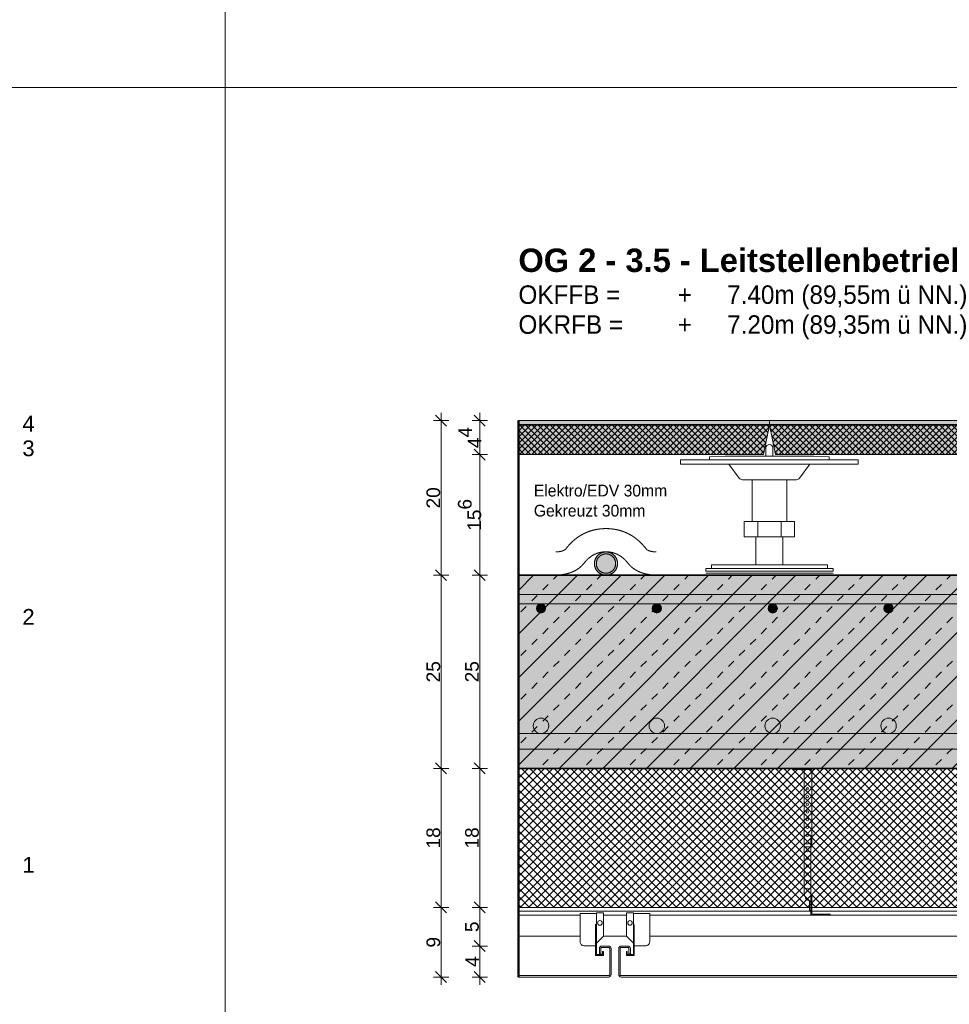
# Model space of a CAD drawing. Header units: metres. Extents: x 0.4 to 30.1, y -10.7 to 8.6.
# Tile 232 of 256: x 13.7 to 14.9, y 3 to 4.3. Entities that reach past the tile are written whole.
import ezdxf

# ---------------------------------------------------------------- set-up
doc = ezdxf.new("R2010")
doc.units = ezdxf.units.M
doc.header["$PDMODE"] = 1
doc.header["$PDSIZE"] = -2
doc.linetypes.add('Dash Style-37', pattern=[2.25, 1, -1.25])
doc.linetypes.add('ISO-03 Gestrichelt mit Abstand', pattern=[0.6096, 0.24384, -0.36576])
doc.layers.get('0').update_dxf_attribs({"lineweight": 25})
for name, color, linetype, lineweight in [('_Bodenaufbauten 20230510 (2D)', 7, 'Continuous', 9), ('Bemaßung', 7, 'Continuous', 9), ('Keine', 7, 'Continuous', 9)]:
    doc.layers.add(name, color=color, linetype=linetype, lineweight=lineweight)
doc.layers.get('0').freeze()
doc.styles.add('Arial', font='arial.ttf')
doc.styles.add('Arial (bold)', font='arialbd.ttf')
doc.styles.add('Century Gothic', font='GOTHIC.TTF')
doc.dimstyles.new('boris100', dxfattribs={"dimtxt": 17.652669, "dimasz": 0.001414, "dimexe": 0.001, "dimexo": 0.01, "dimgap": 0.0001, "dimtad": 1, "dimdec": 4, "dimtxsty": 'Arial', "dimblk": 'VW_SLASH', "dimblk1": 'VW_SLASH', "dimblk2": 'VW_SLASH', "dimcen": 0, "dimdle": 0.001, "dimadec": 3, "dimazin": 0, "dimtfac": 0.8, "dimtdec": 4, "dimtix": 1, "dimtmove": 0, "dimatfit": 0, "dimldrblk": 'VW_FILLEDARROW', "dimfxl": 0.001, "dimfxlon": 1, "dimfrac": 2, "dimtolj": 1, "dimarcsym": 0})
pattern_1 = [(45, (0, 0), (0, -0.008), []), (-45, (0, 0), (0.008, 0), [])]

# ---------------------------------------------------------------- blocks, each defined once
blk = doc.blocks.new('VW_SLASH')
at = {"color": 0, "linetype": 'ByBlock', "lineweight": -2, "transparency": 16777216}
blk.add_line((0.707, 0), (-1, 0), dxfattribs=at)
at = {"color": 0, "linetype": 'Continuous', "lineweight": 20, "transparency": 16777216, "flags": 128}
blk.add_lwpolyline([(0.5, 0.5), (-0.5, -0.5)], dxfattribs=at)
blk = doc.blocks.new('*D59')
at = {"layer": 'Bemaßung', "color": 0, "lineweight": -2}
for p, q in [((14.2894, 3.7689), (14.2694, 3.7689)), ((14.2794, 3.583), (14.2794, 3.7548)), ((14.2894, 3.5689), (14.2694, 3.5689))]:
    blk.add_line(p, q, dxfattribs=at)
at = {"layer": 'Defpoints', "color": 0}
for p in [(14.2794, 3.7689), (14.3794, 3.7689), (14.3794, 3.5689)]:
    blk.add_point(p, dxfattribs=at)
at = {"layer": 'Bemaßung', "color": 0, "lineweight": -2, "xscale": 0.014138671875, "yscale": 0.014138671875, "zscale": 0.014138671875}
for p, rotation in [((14.2794, 3.7689), 90), ((14.2794, 3.5689), 270)]:
    blk.add_blockref('VW_SLASH', p, dxfattribs=dict(at, rotation=rotation))
at = {"layer": 'Bemaßung', "color": 0, "insert": (14.2694, 3.6689), "char_height": 0.01765, "attachment_point": 5, "rotation": 90, "style": 'Arial'}
blk.add_mtext('\\A1;20', dxfattribs=at)
blk = doc.blocks.new('VW_FILLEDARROW')
at = {"linetype": 'Continuous', "lineweight": 5, "true_color": 0xb9b9b9, "transparency": 16777216}
h = blk.add_hatch(dxfattribs=at)
h.set_pattern_fill('Dämm', color=9, style=0, pattern_type=2)
h.set_pattern_definition([(-45, (0, 0), (0.00053033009, 0.00053033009), []), (-135, (0, 0), (0.00053033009, -0.00053033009), [])])
h.paths.add_polyline_path([(-2.246, 0.602), (0, 0), (-2.246, -0.602)])
at = {"color": 0, "linetype": 'Continuous', "lineweight": 5, "transparency": 16777216, "flags": 128}
blk.add_lwpolyline([(-2.246, 0.602), (0, 0), (-2.246, -0.602)], close=True, dxfattribs=at)
blk = doc.blocks.new('*D60')
at = {"layer": 'Bemaßung', "color": 0, "lineweight": -2}
for p, q in [((14.2894, 3.5689), (14.2694, 3.5689)), ((14.2794, 3.333), (14.2794, 3.5548)), ((14.2894, 3.3189), (14.2694, 3.3189))]:
    blk.add_line(p, q, dxfattribs=at)
at = {"layer": 'Defpoints', "color": 0}
for p in [(14.2794, 3.5689), (14.3794, 3.5689), (14.3794, 3.3189)]:
    blk.add_point(p, dxfattribs=at)
at = {"layer": 'Bemaßung', "color": 0, "lineweight": -2, "xscale": 0.014138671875, "yscale": 0.014138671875, "zscale": 0.014138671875}
for p, rotation in [((14.2794, 3.5689), 90), ((14.2794, 3.3189), 270)]:
    blk.add_blockref('VW_SLASH', p, dxfattribs=dict(at, rotation=rotation))
at = {"layer": 'Bemaßung', "color": 0, "insert": (14.2694, 3.4439), "char_height": 0.01765, "attachment_point": 5, "rotation": 90, "style": 'Arial'}
blk.add_mtext('\\A1;25', dxfattribs=at)
blk = doc.blocks.new('*D61')
at = {"layer": 'Bemaßung', "color": 0, "lineweight": -2}
for p, q in [((14.2894, 3.3189), (14.2694, 3.3189)), ((14.2794, 3.153), (14.2794, 3.3048)), ((14.2894, 3.1389), (14.2694, 3.1389))]:
    blk.add_line(p, q, dxfattribs=at)
at = {"layer": 'Defpoints', "color": 0}
for p in [(14.2794, 3.3189), (14.3794, 3.3189), (14.3794, 3.1389)]:
    blk.add_point(p, dxfattribs=at)
at = {"layer": 'Bemaßung', "color": 0, "lineweight": -2, "xscale": 0.014138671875, "yscale": 0.014138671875, "zscale": 0.014138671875}
for p, rotation in [((14.2794, 3.3189), 90), ((14.2794, 3.1389), 270)]:
    blk.add_blockref('VW_SLASH', p, dxfattribs=dict(at, rotation=rotation))
at = {"layer": 'Bemaßung', "color": 0, "insert": (14.2694, 3.2289), "char_height": 0.01765, "attachment_point": 5, "rotation": 90, "style": 'Arial'}
blk.add_mtext('\\A1;18', dxfattribs=at)
blk = doc.blocks.new('*D62')
at = {"layer": 'Bemaßung', "color": 0, "lineweight": -2}
for p, q in [((14.2894, 3.1389), (14.2694, 3.1389)), ((14.2794, 3.063), (14.2794, 3.1248)), ((14.2894, 3.0489), (14.2694, 3.0489))]:
    blk.add_line(p, q, dxfattribs=at)
at = {"layer": 'Defpoints', "color": 0}
for p in [(14.2794, 3.1389), (14.3794, 3.1389), (14.3794, 3.0489)]:
    blk.add_point(p, dxfattribs=at)
at = {"layer": 'Bemaßung', "color": 0, "lineweight": -2, "xscale": 0.014138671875, "yscale": 0.014138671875, "zscale": 0.014138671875}
for p, rotation in [((14.2794, 3.1389), 90), ((14.2794, 3.0489), 270)]:
    blk.add_blockref('VW_SLASH', p, dxfattribs=dict(at, rotation=rotation))
at = {"layer": 'Bemaßung', "color": 0, "insert": (14.2694, 3.0939), "char_height": 0.01765, "attachment_point": 5, "rotation": 90, "style": 'Arial'}
blk.add_mtext('\\A1;9', dxfattribs=at)
blk = doc.blocks.new('*D67')
at = {"layer": 'Bemaßung', "color": 0, "lineweight": -2}
for p, q in [((14.3394, 3.7689), (14.3194, 3.7689)), ((14.3294, 3.739), (14.3294, 3.7548)), ((14.3394, 3.7249), (14.3194, 3.7249))]:
    blk.add_line(p, q, dxfattribs=at)
at = {"layer": 'Defpoints', "color": 0}
for p in [(14.3294, 3.7689), (14.3794, 3.7689), (14.3794, 3.7249)]:
    blk.add_point(p, dxfattribs=at)
at = {"layer": 'Bemaßung', "color": 0, "lineweight": -2, "xscale": 0.014138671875, "yscale": 0.014138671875, "zscale": 0.014138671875}
for p, rotation in [((14.3294, 3.7689), 90), ((14.3294, 3.7249), 270)]:
    blk.add_blockref('VW_SLASH', p, dxfattribs=dict(at, rotation=rotation))
at = {"layer": 'Bemaßung', "color": 0, "insert": (14.3166, 3.7469), "char_height": 0.017653, "attachment_point": 5, "rotation": 90, "style": 'Arial'}
blk.add_mtext('\\A1;4\\S4^ ;', dxfattribs=at)
blk = doc.blocks.new('*D68')
at = {"layer": 'Bemaßung', "color": 0, "lineweight": -2}
for p, q in [((14.3394, 3.7249), (14.3194, 3.7249)), ((14.3294, 3.583), (14.3294, 3.7108)), ((14.3394, 3.5689), (14.3194, 3.5689))]:
    blk.add_line(p, q, dxfattribs=at)
at = {"layer": 'Defpoints', "color": 0}
for p in [(14.3294, 3.7249), (14.3794, 3.7249), (14.3794, 3.5689)]:
    blk.add_point(p, dxfattribs=at)
at = {"layer": 'Bemaßung', "color": 0, "lineweight": -2, "xscale": 0.014138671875, "yscale": 0.014138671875, "zscale": 0.014138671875}
for p, rotation in [((14.3294, 3.7249), 90), ((14.3294, 3.5689), 270)]:
    blk.add_blockref('VW_SLASH', p, dxfattribs=dict(at, rotation=rotation))
at = {"layer": 'Bemaßung', "color": 0, "insert": (14.3163, 3.6469), "char_height": 0.017653, "attachment_point": 5, "rotation": 90, "style": 'Arial'}
blk.add_mtext('\\A1;15\\S6^ ;', dxfattribs=at)
blk = doc.blocks.new('*D69')
at = {"layer": 'Bemaßung', "color": 0, "lineweight": -2}
for p, q in [((14.3394, 3.5689), (14.3194, 3.5689)), ((14.3294, 3.333), (14.3294, 3.5548)), ((14.3394, 3.3189), (14.3194, 3.3189))]:
    blk.add_line(p, q, dxfattribs=at)
at = {"layer": 'Defpoints', "color": 0}
for p in [(14.3294, 3.5689), (14.3794, 3.5689), (14.3794, 3.3189)]:
    blk.add_point(p, dxfattribs=at)
at = {"layer": 'Bemaßung', "color": 0, "lineweight": -2, "xscale": 0.014138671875, "yscale": 0.014138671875, "zscale": 0.014138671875}
for p, rotation in [((14.3294, 3.5689), 90), ((14.3294, 3.3189), 270)]:
    blk.add_blockref('VW_SLASH', p, dxfattribs=dict(at, rotation=rotation))
at = {"layer": 'Bemaßung', "color": 0, "insert": (14.3194, 3.4439), "char_height": 0.01765, "attachment_point": 5, "rotation": 90, "style": 'Arial'}
blk.add_mtext('\\A1;25', dxfattribs=at)
blk = doc.blocks.new('*D70')
at = {"layer": 'Bemaßung', "color": 0, "lineweight": -2}
for p, q in [((14.3394, 3.3189), (14.3194, 3.3189)), ((14.3294, 3.153), (14.3294, 3.3048)), ((14.3394, 3.1389), (14.3194, 3.1389))]:
    blk.add_line(p, q, dxfattribs=at)
at = {"layer": 'Defpoints', "color": 0}
for p in [(14.3294, 3.3189), (14.3794, 3.3189), (14.3794, 3.1389)]:
    blk.add_point(p, dxfattribs=at)
at = {"layer": 'Bemaßung', "color": 0, "lineweight": -2, "xscale": 0.014138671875, "yscale": 0.014138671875, "zscale": 0.014138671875}
for p, rotation in [((14.3294, 3.3189), 90), ((14.3294, 3.1389), 270)]:
    blk.add_blockref('VW_SLASH', p, dxfattribs=dict(at, rotation=rotation))
at = {"layer": 'Bemaßung', "color": 0, "insert": (14.3194, 3.2289), "char_height": 0.01765, "attachment_point": 5, "rotation": 90, "style": 'Arial'}
blk.add_mtext('\\A1;18', dxfattribs=at)
blk = doc.blocks.new('*D71')
at = {"layer": 'Bemaßung', "color": 0, "lineweight": -2}
for p, q in [((14.3394, 3.1389), (14.3194, 3.1389)), ((14.3294, 3.103), (14.3294, 3.1248)), ((14.3394, 3.0889), (14.3194, 3.0889))]:
    blk.add_line(p, q, dxfattribs=at)
at = {"layer": 'Defpoints', "color": 0}
for p in [(14.3294, 3.1389), (14.3794, 3.1389), (14.3794, 3.0889)]:
    blk.add_point(p, dxfattribs=at)
at = {"layer": 'Bemaßung', "color": 0, "lineweight": -2, "xscale": 0.014138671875, "yscale": 0.014138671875, "zscale": 0.014138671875}
for p, rotation in [((14.3294, 3.1389), 90), ((14.3294, 3.0889), 270)]:
    blk.add_blockref('VW_SLASH', p, dxfattribs=dict(at, rotation=rotation))
at = {"layer": 'Bemaßung', "color": 0, "insert": (14.3194, 3.1139), "char_height": 0.01765, "attachment_point": 5, "rotation": 90, "style": 'Arial'}
blk.add_mtext('\\A1;5', dxfattribs=at)
blk = doc.blocks.new('*D72')
at = {"layer": 'Bemaßung', "color": 0, "lineweight": -2}
for p, q in [((14.3394, 3.0889), (14.3194, 3.0889)), ((14.3294, 3.063), (14.3294, 3.0748)), ((14.3394, 3.0489), (14.3194, 3.0489))]:
    blk.add_line(p, q, dxfattribs=at)
at = {"layer": 'Defpoints', "color": 0}
for p in [(14.3294, 3.0889), (14.3794, 3.0889), (14.3794, 3.0489)]:
    blk.add_point(p, dxfattribs=at)
at = {"layer": 'Bemaßung', "color": 0, "lineweight": -2, "xscale": 0.014138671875, "yscale": 0.014138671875, "zscale": 0.014138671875}
for p, rotation in [((14.3294, 3.0889), 90), ((14.3294, 3.0489), 270)]:
    blk.add_blockref('VW_SLASH', p, dxfattribs=dict(at, rotation=rotation))
at = {"layer": 'Bemaßung', "color": 0, "insert": (14.3196, 3.0689), "char_height": 0.01765, "attachment_point": 5, "rotation": 90, "style": 'Arial'}
blk.add_mtext('\\A1;4', dxfattribs=at)
blk = doc.blocks.new('Bodenaufbauten 20230510 (2D)')
at = {"layer": 'Keine', "linetype": 'Continuous', "lineweight": 0, "transparency": 33554687}
for color, points in [(251, [(14.3794, 3.76891), (14.7044, 3.76891), (14.7044, 3.76391), (14.3794, 3.76391)]), (251, [(14.7044, 3.76891), (15.3044, 3.76891), (15.3044, 3.76391), (14.7044, 3.76391)]), (8, [(14.48532, 3.5969), (14.4862, 3.59737), (14.4871, 3.59778), (14.48801, 3.59812), (14.48894, 3.59841), (14.48989, 3.59863), (14.49085, 3.59878), (14.49183, 3.59888), (14.49282, 3.59891), (14.49382, 3.59888), (14.4948, 3.59878), (14.49576, 3.59863), (14.49671, 3.59841), (14.49764, 3.59812), (14.49855, 3.59778), (14.49945, 3.59737), (14.50032, 3.5969), (14.50117, 3.59637), (14.50197, 3.5958), (14.50273, 3.59518), (14.50344, 3.59452), (14.5041, 3.59381), (14.50472, 3.59306), (14.50529, 3.59225), (14.50581, 3.59141), (14.50629, 3.59053), (14.50669, 3.58963), (14.50704, 3.58872), (14.50732, 3.58779), (14.50754, 3.58685), (14.5077, 3.58588), (14.50779, 3.5849), (14.50782, 3.58391), (14.50779, 3.58291), (14.5077, 3.58193), (14.50754, 3.58097), (14.50732, 3.58002), (14.50704, 3.57909), (14.50669, 3.57818), (14.50629, 3.57729), (14.50581, 3.57641), (14.50529, 3.57556), (14.50472, 3.57476), (14.5041, 3.574), (14.50344, 3.57329), (14.50273, 3.57263), (14.50197, 3.57201), (14.50117, 3.57144), (14.50032, 3.57092), (14.49945, 3.57045), (14.49855, 3.57004), (14.49764, 3.56969), (14.49671, 3.56941), (14.49576, 3.56919), (14.4948, 3.56903), (14.49382, 3.56894), (14.49282, 3.56891), (14.49183, 3.56894), (14.49085, 3.56903), (14.48989, 3.56919), (14.48894, 3.56941), (14.48801, 3.56969), (14.4871, 3.57004), (14.4862, 3.57045), (14.48532, 3.57092), (14.48448, 3.57144), (14.48368, 3.57201), (14.48292, 3.57263), (14.48221, 3.57329), (14.48155, 3.574), (14.48093, 3.57476), (14.48036, 3.57556), (14.47983, 3.57641), (14.47936, 3.57729), (14.47895, 3.57818), (14.47861, 3.57909), (14.47833, 3.58002), (14.47811, 3.58097), (14.47795, 3.58193), (14.47786, 3.58291), (14.47782, 3.58391), (14.47786, 3.5849), (14.47795, 3.58588), (14.47811, 3.58685), (14.47833, 3.58779), (14.47861, 3.58872), (14.47895, 3.58963), (14.47936, 3.59053), (14.47983, 3.59141), (14.48036, 3.59225), (14.48093, 3.59306), (14.48155, 3.59381), (14.48221, 3.59452), (14.48292, 3.59518), (14.48368, 3.5958), (14.48448, 3.59637)]), (9, [(14.3794, 3.56891), (15.6294, 3.56891), (15.6294, 3.31891), (14.3794, 3.31891)])]:
    blk.add_hatch(color=color, dxfattribs=at).paths.add_polyline_path(points)
at = {"layer": 'Keine', "linetype": 'Continuous', "lineweight": 0, "true_color": 0xcccccc, "transparency": 33554687}
for points in [[(14.3794, 3.76391), (14.7044, 3.76391), (14.7044, 3.76291), (14.3794, 3.76291)], [(14.7044, 3.76391), (15.3044, 3.76391), (15.3044, 3.76291), (14.7044, 3.76291)]]:
    blk.add_hatch(color=254, dxfattribs=at).paths.add_polyline_path(points)
at = {"layer": 'Keine', "linetype": 'Continuous', "lineweight": 0, "true_color": 0xeeeeee, "transparency": 33554687}
blk.add_hatch(color=7, dxfattribs=at).paths.add_polyline_path([(14.48657, 3.59473), (14.48731, 3.59513), (14.48805, 3.59547), (14.48881, 3.59575), (14.48959, 3.59599), (14.49037, 3.59617), (14.49118, 3.5963), (14.49199, 3.59638), (14.49282, 3.59641), (14.49365, 3.59638), (14.49447, 3.5963), (14.49527, 3.59617), (14.49606, 3.59599), (14.49684, 3.59575), (14.4976, 3.59547), (14.49834, 3.59513), (14.49907, 3.59473), (14.49978, 3.5943), (14.50045, 3.59382), (14.50108, 3.5933), (14.50167, 3.59275), (14.50222, 3.59216), (14.50274, 3.59153), (14.50321, 3.59086), (14.50365, 3.59016), (14.50404, 3.58943), (14.50438, 3.58868), (14.50467, 3.58792), (14.50491, 3.58714), (14.50509, 3.58636), (14.50522, 3.58555), (14.5053, 3.58474), (14.50532, 3.58391), (14.5053, 3.58308), (14.50522, 3.58226), (14.50509, 3.58146), (14.50491, 3.58067), (14.50467, 3.5799), (14.50438, 3.57914), (14.50404, 3.57839), (14.50365, 3.57766), (14.50321, 3.57695), (14.50274, 3.57628), (14.50222, 3.57565), (14.50167, 3.57506), (14.50108, 3.57451), (14.50045, 3.574), (14.49978, 3.57352), (14.49907, 3.57308), (14.49834, 3.57269), (14.4976, 3.57235), (14.49684, 3.57206), (14.49606, 3.57183), (14.49527, 3.57164), (14.49447, 3.57151), (14.49365, 3.57143), (14.49282, 3.57141), (14.49199, 3.57143), (14.49118, 3.57151), (14.49037, 3.57164), (14.48959, 3.57183), (14.48881, 3.57206), (14.48805, 3.57235), (14.48731, 3.57269), (14.48657, 3.57308), (14.48587, 3.57352), (14.4852, 3.574), (14.48457, 3.57451), (14.48398, 3.57506), (14.48343, 3.57565), (14.48291, 3.57628), (14.48244, 3.57695), (14.482, 3.57766), (14.48161, 3.57839), (14.48127, 3.57914), (14.48098, 3.5799), (14.48074, 3.58067), (14.48056, 3.58146), (14.48043, 3.58226), (14.48035, 3.58308), (14.48032, 3.58391), (14.48035, 3.58474), (14.48043, 3.58555), (14.48056, 3.58636), (14.48074, 3.58714), (14.48098, 3.58792), (14.48127, 3.58868), (14.48161, 3.58943), (14.482, 3.59016), (14.48244, 3.59086), (14.48291, 3.59153), (14.48343, 3.59216), (14.48398, 3.59275), (14.48457, 3.5933), (14.4852, 3.59382), (14.48587, 3.5943)])
at = {"layer": 'Keine', "linetype": 'Continuous', "lineweight": 13, "transparency": 33554687}
h = blk.add_hatch(dxfattribs=at)
h.set_pattern_fill('Stahlbeton-M1_10', color=250, style=0, pattern_type=2)
h.set_pattern_definition([(45, (0, 0), (0.02828427, -0.02828427), [0.01, -0.01])])
h.paths.add_polyline_path([(14.3794, 3.56891), (15.6294, 3.56891), (15.6294, 3.31891), (14.3794, 3.31891)])
h = blk.add_hatch(dxfattribs=at)
h.set_pattern_fill('Stahlbeton-M1_10-1', color=251, style=0, pattern_type=2)
h.set_pattern_definition([(-135, (0.012426, -0.013254), (0.02828427, -0.02828427), [])])
h.paths.add_polyline_path([(14.3794, 3.56891), (15.6294, 3.56891), (15.6294, 3.31891), (14.3794, 3.31891)])
at = {"layer": 'Keine', "linetype": 'Continuous', "lineweight": 0, "true_color": 0xdddddd, "transparency": 33554687}
for points in [[(14.3794, 3.54391), (14.3794, 3.53191), (15.6294, 3.53191), (15.6294, 3.54391)], [(14.3794, 3.36391), (14.3794, 3.34391), (15.6294, 3.34391), (15.6294, 3.36391)]]:
    blk.add_hatch(color=254, dxfattribs=at).paths.add_polyline_path(points)
h = blk.add_hatch(color=254, dxfattribs=at)
edge = h.paths.add_edge_path()
edge.add_arc((14.40866, 3.52591), 0.006, 0, 360)
h = blk.add_hatch(color=254, dxfattribs=at)
edge = h.paths.add_edge_path()
edge.add_arc((14.55866, 3.52591), 0.006, 0, 360)
h = blk.add_hatch(color=254, dxfattribs=at)
edge = h.paths.add_edge_path()
edge.add_arc((14.70866, 3.52591), 0.006, 0, 360)
h = blk.add_hatch(color=254, dxfattribs=at)
edge = h.paths.add_edge_path()
edge.add_arc((14.85866, 3.52591), 0.006, 0, 360)
h = blk.add_hatch(color=254, dxfattribs=at)
edge = h.paths.add_edge_path()
edge.add_arc((14.40866, 3.37391), 0.01, 0, 360)
h = blk.add_hatch(color=254, dxfattribs=at)
edge = h.paths.add_edge_path()
edge.add_arc((14.55866, 3.37391), 0.01, 0, 360)
h = blk.add_hatch(color=254, dxfattribs=at)
edge = h.paths.add_edge_path()
edge.add_arc((14.70866, 3.37391), 0.01, 0, 360)
h = blk.add_hatch(color=254, dxfattribs=at)
edge = h.paths.add_edge_path()
edge.add_arc((14.85866, 3.37391), 0.01, 0, 360)
at = {"layer": 'Keine', "linetype": 'Continuous', "lineweight": 5, "true_color": 0xb9b9b9, "transparency": 33554687}
h = blk.add_hatch(dxfattribs=at)
h.set_pattern_fill('Dämm', color=9, style=0, pattern_type=2)
h.set_pattern_definition([(-45, (0, 0), (0.005303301, 0.005303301), []), (-135, (0, 0), (0.005303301, -0.005303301), [])])
h.paths.add_polyline_path([(14.3794, 3.31891), (15.6294, 3.31891), (15.6294, 3.13891), (14.3794, 3.13891)])
at = {"layer": 'Keine', "color": 255, "lineweight": 50}
blk.add_line((14.3794, 3.76891), (14.3794, 3.04891), dxfattribs=at)
at = {"layer": 'Keine', "color": 7, "linetype": 'ISO-03 Gestrichelt mit Abstand', "lineweight": 13, "transparency": 33554687}
blk.add_line((14.6219, 3.57141), (14.7869, 3.57141), dxfattribs=at)
at = {"layer": 'Keine', "color": 7, "linetype": 'Dash Style-37', "lineweight": 13, "transparency": 33554687}
blk.add_line((14.3794, 3.13391), (15.6294, 3.13391), dxfattribs=at)
at = {"layer": 'Keine', "color": 255, "flags": 128}
for points in [[(12, 6.6), (14, 6.6), (14, 4.2), (12, 4.2)], [(14, 6.6), (16, 6.6), (16, 4.2), (14, 4.2)], [(12, 4.2), (14, 4.2), (14, 1.8), (12, 1.8)], [(14, 4.2), (16, 4.2), (16, 1.8), (14, 1.8)]]:
    blk.add_lwpolyline(points, close=True, dxfattribs=at)
at = {"layer": 'Keine', "color": 7, "linetype": 'Continuous', "lineweight": 13, "transparency": 33554687, "flags": 128}
for points in [[(14.3794, 3.76891), (14.7044, 3.76891), (14.7044, 3.76391), (14.3794, 3.76391)], [(14.7044, 3.76891), (15.3044, 3.76891), (15.3044, 3.76391), (14.7044, 3.76391)]]:
    blk.add_lwpolyline(points, close=True, dxfattribs=at)
at = {"layer": 'Keine', "color": 7, "linetype": 'Continuous', "lineweight": 5, "transparency": 33554687, "flags": 128}
for points in [[(14.3794, 3.76391), (14.7044, 3.76391), (14.7044, 3.76291), (14.3794, 3.76291)], [(14.7044, 3.76391), (15.3044, 3.76391), (15.3044, 3.76291), (14.7044, 3.76291)]]:
    blk.add_lwpolyline(points, close=True, dxfattribs=at)
at = {"layer": 'Keine', "color": 7, "linetype": 'Continuous', "lineweight": 35, "transparency": 33554687, "flags": 128}
blk.add_lwpolyline([(14.3794, 3.56891), (15.6294, 3.56891), (15.6294, 3.31891), (14.3794, 3.31891)], close=True, dxfattribs=at)
at = {"layer": 'Keine', "color": 9, "linetype": 'Continuous', "lineweight": 13, "transparency": 33554687, "flags": 128}
for points in [[(14.3794, 3.54391), (14.3794, 3.53191), (15.6294, 3.53191), (15.6294, 3.54391)], [(14.3794, 3.36391), (14.3794, 3.34391), (15.6294, 3.34391), (15.6294, 3.36391)]]:
    blk.add_lwpolyline(points, close=True, dxfattribs=at)
at = {"layer": 'Keine', "color": 7, "linetype": 'Continuous', "lineweight": 9, "transparency": 33554687, "flags": 128}
blk.add_lwpolyline([(14.3794, 3.31891), (15.6294, 3.31891), (15.6294, 3.13891), (14.3794, 3.13891)], close=True, dxfattribs=at)
at = {"layer": 'Keine', "color": 8, "flags": 128}
for points in [[(14.7594, 3.31741), (14.7344, 3.31741), (14.7344, 3.31891), (14.7594, 3.31891)], [(14.7494, 3.31741), (14.7594, 3.31741), (14.7594, 3.21741), (14.7494, 3.21741)], [(14.7579, 3.15391), (14.7594, 3.15391), (14.7594, 3.13041), (14.7829, 3.13041), (14.7829, 3.12891), (14.7579, 3.12891)], [(14.3794, 3.12891), (14.4594, 3.12891), (14.4594, 3.10191), (14.3794, 3.10191)], [(14.4804, 3.09291), (14.4894, 3.10191), (14.4894, 3.13191), (14.4804, 3.13191)], [(14.4894, 3.12891), (14.5194, 3.12891), (14.5194, 3.10191), (14.4894, 3.10191)], [(14.5284, 3.09291), (14.5194, 3.10191), (14.5194, 3.13191), (14.5284, 3.13191)], [(14.5494, 3.12891), (14.9594, 3.12891), (14.9594, 3.10191), (14.5494, 3.10191)]]:
    blk.add_lwpolyline(points, close=True, dxfattribs=at)
for points in [[(14.4594, 3.13091), (14.4594, 3.09441, 0.4142136), (14.4644, 3.08941), (14.4794, 3.08941), (14.4794, 3.11691), (14.4804, 3.11691), (14.4804, 3.13091)], [(14.5444, 3.08941, 0.4142136), (14.5494, 3.09441), (14.5494, 3.13091), (14.5284, 3.13091), (14.5284, 3.11691), (14.5294, 3.11691), (14.5294, 3.08941)]]:
    blk.add_lwpolyline(points, format="xyb", close=True, dxfattribs=at)
at = {"layer": 'Keine', "flags": 128}
for points in [[(14.4894, 3.08191), (14.4894, 3.07691), (14.4794, 3.07691), (14.4794, 3.11691), (14.4804, 3.11691), (14.4804, 3.07791), (14.4884, 3.07791), (14.4884, 3.08191)], [(14.5194, 3.08191), (14.5194, 3.07691), (14.5294, 3.07691), (14.5294, 3.11691), (14.5284, 3.11691), (14.5284, 3.07791), (14.5204, 3.07791), (14.5204, 3.08191)]]:
    blk.add_lwpolyline(points, close=True, dxfattribs=at)
blk.add_lwpolyline([(14.4976, 3.05191, -0.4142136), (14.4964, 3.05071), (14.3794, 3.05071), (14.3794, 3.04891), (14.4964, 3.04891, 0.4142136), (14.4994, 3.05191), (14.4994, 3.08591, 0.4142136), (14.4964, 3.08891), (14.4874, 3.08891, 0.4142136), (14.4844, 3.08591), (14.4844, 3.07891), (14.4862, 3.07891), (14.4862, 3.08591, -0.4142136), (14.4874, 3.08711), (14.4964, 3.08711, -0.4142136), (14.4976, 3.08591)], format="xyb", close=True, dxfattribs=at)
blk.add_lwpolyline([(14.9964, 3.04891), (14.5124, 3.04891, -0.4142136), (14.5094, 3.05191), (14.5094, 3.08591, -0.4142136), (14.5124, 3.08891), (14.5214, 3.08891, -0.4142136), (14.5244, 3.08591), (14.5244, 3.07891), (14.5226, 3.07891), (14.5226, 3.08591, 0.4142136), (14.5214, 3.08711), (14.5124, 3.08711, 0.4142136), (14.5112, 3.08591), (14.5112, 3.05191, 0.4142136), (14.5124, 3.05071), (14.9964, 3.05071, 0.4142136)], format="xyb", dxfattribs=at)
at = {"layer": 'Keine', "color": 9, "linetype": 'Continuous', "lineweight": 13, "transparency": 33554687}
for centre, radius in [((14.40866, 3.52591), 0.006), ((14.55866, 3.52591), 0.006), ((14.70866, 3.52591), 0.006), ((14.85866, 3.52591), 0.006), ((14.40866, 3.37391), 0.01), ((14.55866, 3.37391), 0.01), ((14.70866, 3.37391), 0.01), ((14.85866, 3.37391), 0.01)]:
    blk.add_circle(centre, radius, dxfattribs=at)
at = {"layer": 'Keine', "color": 8}
for centre, radius in [((14.75365, 3.29241), 0.0015), ((14.75365, 3.28241), 0.0015), ((14.75365, 3.27241), 0.0015), ((14.75365, 3.26241), 0.0015), ((14.75365, 3.25241), 0.0015), ((14.75365, 3.24241), 0.0015), ((14.75365, 3.23241), 0.0015), ((14.75365, 3.22241), 0.0015), ((14.75365, 3.21241), 0.0015), ((14.75365, 3.20241), 0.0015), ((14.75365, 3.19241), 0.0015), ((14.75365, 3.18241), 0.0015), ((14.75365, 3.17241), 0.0015), ((14.75365, 3.16241), 0.0015), ((14.4849, 3.11891), 0.003), ((14.5239, 3.11891), 0.003)]:
    blk.add_circle(centre, radius, dxfattribs=at)
at = {"layer": 'Keine', "color": 7, "linetype": 'ISO-03 Gestrichelt mit Abstand', "lineweight": 13, "transparency": 33554687}
for points, knots in [([(14.55777, 3.59887), (14.54754, 3.59939), (14.52477, 3.62871), (14.49302, 3.62914), (14.49282, 3.62914), (14.49261, 3.62914), (14.46087, 3.62871), (14.43809, 3.59939), (14.42787, 3.59887)], [0, 0, 0, 0.0599311, 0.497178, 0.5, 0.5, 0.502822, 0.9400689, 1, 1, 1]), ([(14.55623, 3.56891), (14.53228, 3.57013), (14.50993, 3.59891), (14.49282, 3.59914), (14.4757, 3.59891), (14.45335, 3.57013), (14.4294, 3.56891)], [0, 0, 0, 0.25, 0.5, 0.5, 0.75, 1, 1, 1])]:
    blk.add_open_spline(points, degree=2, knots=knots, dxfattribs=at)
at = {"layer": 'Keine', "lineweight": 9, "transparency": 33554687}
for points in [[(14.48532, 3.5969), (14.4888, 3.59891), (14.49684, 3.59891), (14.5038, 3.59489), (14.50782, 3.58793), (14.50782, 3.57989), (14.5038, 3.57293), (14.49684, 3.56891), (14.4888, 3.56891), (14.48184, 3.57293), (14.47782, 3.57989), (14.47782, 3.58793), (14.48184, 3.59489), (14.48532, 3.5969)], [(14.48657, 3.59473), (14.48947, 3.59641), (14.49617, 3.59641), (14.50197, 3.59306), (14.50532, 3.58726), (14.50532, 3.58056), (14.50197, 3.57476), (14.49617, 3.57141), (14.48947, 3.57141), (14.48367, 3.57476), (14.48032, 3.58056), (14.48032, 3.58726), (14.48367, 3.59306), (14.48657, 3.59473)]]:
    blk.add_open_spline(points, degree=2, dxfattribs=at)
at = {"layer": 'Keine', "color": 8}
blk.add_open_spline([(14.7579, 3.15391), (14.7579, 3.14453), (14.7579, 3.13516), (14.75715, 3.13516), (14.7564, 3.13516), (14.7564, 3.14141), (14.7564, 3.14766), (14.7494, 3.14766), (14.7494, 3.19628), (14.7494, 3.23241), (14.75365, 3.23241), (14.7579, 3.23241), (14.7579, 3.19316), (14.7579, 3.15391)], degree=2, knots=[0, 0, 0, 0.1379386, 0.1379386, 0.1489737, 0.1489737, 0.2409328, 0.2409328, 0.343927, 0.6415802, 0.6415802, 0.6765982, 0.6765982, 1, 1, 1], dxfattribs=at)
at = {"layer": 'Keine', "color": 7, "transparency": 33554687}
for s, insert, char_height, attachment_point, line_spacing_factor, style in [('OG 2 - 3.5 - Leitstellenbetriebsraum, gg. Terrasse', (14.3794, 3.99146), 0.0302617, 1, 0.99019, 'Arial (bold)'), ('\\pxt1.215;OKFFB =^I   +^I7.40m (89,55m ü NN.)\\POKRFB =^I   +^I7.20m (89,35m ü NN.)', (14.3794, 3.94384), 0.0239572, 1, 0.969122, 'Arial'), ('4 ', (13.75317, 3.76491), 0.020374, 6, 0.969122, 'Arial'), ('3 ', (13.75317, 3.73291), 0.020374, 6, 0.969122, 'Arial'), ('2 ', (13.75317, 3.51491), 0.020374, 6, 0.969122, 'Arial'), ('1 ', (13.75317, 3.19391), 0.020374, 6, 0.969122, 'Arial')]:
    blk.add_mtext(s, dxfattribs=dict(at, insert=insert, char_height=char_height, attachment_point=attachment_point, line_spacing_factor=line_spacing_factor, style=style))
at = {"layer": 'Keine', "color": 7, "transparency": 33554687, "insert": (14.3994, 3.64454), "char_height": 0.015186, "width": 0.2658546, "attachment_point": 7, "line_spacing_factor": 1.024381, "style": 'Century Gothic'}
blk.add_mtext('Elektro/EDV 30mm\\P{\\C8;Gekreuzt 30mm}', dxfattribs=at)
at = {"layer": 'Bemaßung'}
for base, p1, p2, text, override, picture, middle in [((14.2794, 3.76891), (14.3794, 3.56891), (14.3794, 3.76891), '20', {"dimtxt": 0.017653, "dimasz": 0.014139, "dimexe": 0.01, "dimgap": 0.001, "dimpost": '<>', "dimtxsty": 'Arial', "dimdle": 0.01, "dimtmove": 2, "dimfxl": 0.01}, '*D59', (14.26939, 3.66891)), ((14.3294, 3.76891), (14.3794, 3.72491), (14.3794, 3.76891), '4\\S4^ ;', {"dimtxt": 0.017653, "dimasz": 0.014139, "dimexe": 0.01, "dimgap": 0.001, "dimdec": 3, "dimpost": '<>', "dimtxsty": 'Arial', "dimdle": 0.01, "dimtmove": 2, "dimfxl": 0.01}, '*D67', (14.31663, 3.74691)), ((14.3294, 3.72491), (14.3794, 3.56891), (14.3794, 3.72491), '15\\S6^ ;', {"dimtxt": 0.017653, "dimasz": 0.014139, "dimexe": 0.01, "dimgap": 0.001, "dimdec": 3, "dimpost": '<>', "dimtxsty": 'Arial', "dimdle": 0.01, "dimtmove": 2, "dimfxl": 0.01}, '*D68', (14.31629, 3.64691)), ((14.2794, 3.56891), (14.3794, 3.31891), (14.3794, 3.56891), '25', {"dimtxt": 0.017653, "dimasz": 0.014139, "dimexe": 0.01, "dimgap": 0.001, "dimpost": '<>', "dimtxsty": 'Arial', "dimdle": 0.01, "dimtmove": 2, "dimfxl": 0.01}, '*D60', (14.26939, 3.44391)), ((14.3294, 3.56891), (14.3794, 3.31891), (14.3794, 3.56891), '25', {"dimtxt": 0.017653, "dimasz": 0.014139, "dimexe": 0.01, "dimgap": 0.001, "dimdec": 3, "dimpost": '<>', "dimtxsty": 'Arial', "dimdle": 0.01, "dimtmove": 2, "dimfxl": 0.01}, '*D69', (14.31939, 3.44391)), ((14.2794, 3.31891), (14.3794, 3.13891), (14.3794, 3.31891), '18', {"dimtxt": 0.017653, "dimasz": 0.014139, "dimexe": 0.01, "dimgap": 0.001, "dimpost": '<>', "dimtxsty": 'Arial', "dimdle": 0.01, "dimtmove": 2, "dimfxl": 0.01}, '*D61', (14.26939, 3.22891)), ((14.3294, 3.31891), (14.3794, 3.13891), (14.3794, 3.31891), '18', {"dimtxt": 0.017653, "dimasz": 0.014139, "dimexe": 0.01, "dimgap": 0.001, "dimdec": 3, "dimpost": '<>', "dimtxsty": 'Arial', "dimdle": 0.01, "dimtmove": 2, "dimfxl": 0.01}, '*D70', (14.31939, 3.22891)), ((14.2794, 3.13891), (14.3794, 3.04891), (14.3794, 3.13891), '9', {"dimtxt": 0.017653, "dimasz": 0.014139, "dimexe": 0.01, "dimgap": 0.001, "dimpost": '<>', "dimtxsty": 'Arial', "dimdle": 0.01, "dimtmove": 2, "dimfxl": 0.01}, '*D62', (14.26939, 3.09391)), ((14.3294, 3.13891), (14.3794, 3.08891), (14.3794, 3.13891), '5', {"dimtxt": 0.017653, "dimasz": 0.014139, "dimexe": 0.01, "dimgap": 0.001, "dimdec": 3, "dimpost": '<>', "dimtxsty": 'Arial', "dimdle": 0.01, "dimtmove": 2, "dimfxl": 0.01}, '*D71', (14.31942, 3.11391)), ((14.3294, 3.08891), (14.3794, 3.04891), (14.3794, 3.08891), '4', {"dimtxt": 0.017653, "dimasz": 0.014139, "dimexe": 0.01, "dimgap": 0.001, "dimdec": 3, "dimpost": '<>', "dimtxsty": 'Arial', "dimdle": 0.01, "dimtmove": 2, "dimfxl": 0.01}, '*D72', (14.31957, 3.06891))]:
    dim = blk.add_linear_dim(base=base, p1=p1, p2=p2, angle=270, text=text, dimstyle='boris100', override=override, dxfattribs=at)
    dim.commit()
    dim.dimension.update_dxf_attribs({"geometry": picture, "text_midpoint": middle})
at = {"color": 255, "linetype": 'Continuous', "lineweight": 5, "transparency": 33554687}
blk.add_wipeout([(14.5894, 3.71791), (14.8194, 3.71791), (14.8194, 3.71241), (14.5894, 3.71241)], dxfattribs=at).dxf.layer = 'Keine'
at = {"layer": 'Keine', "color": 8, "linetype": 'Continuous', "lineweight": 5, "transparency": 33554687, "flags": 128}
blk.add_lwpolyline([(14.5894, 3.71791), (14.8194, 3.71791), (14.8194, 3.71241), (14.5894, 3.71241)], close=True, dxfattribs=at)
at = {"color": 255, "linetype": 'Continuous', "lineweight": 5, "transparency": 33554687}
blk.add_wipeout([(14.6519, 3.71241), (14.7569, 3.71241), (14.7434, 3.69441), (14.74302, 3.69397), (14.7426, 3.69357), (14.74214, 3.69322), (14.74163, 3.69294), (14.7411, 3.69271), (14.74055, 3.69254), (14.73998, 3.69244), (14.7394, 3.69241), (14.6694, 3.69241), (14.66882, 3.69244), (14.66825, 3.69254), (14.66769, 3.69271), (14.66716, 3.69294), (14.66666, 3.69322), (14.66619, 3.69357), (14.66577, 3.69397), (14.6654, 3.69441)], dxfattribs=at).dxf.layer = 'Keine'
at = {"layer": 'Keine', "color": 7, "linetype": 'Continuous', "lineweight": 5, "transparency": 33554687, "flags": 128}
blk.add_lwpolyline([(14.6519, 3.71241), (14.7569, 3.71241), (14.7434, 3.69441, -0.236068), (14.7394, 3.69241), (14.6694, 3.69241, -0.236068), (14.6654, 3.69441)], format="xyb", close=True, dxfattribs=at)
at = {"color": 255, "linetype": 'Continuous', "lineweight": 5, "transparency": 33554687}
for points in [[(14.6269, 3.71791), (14.6269, 3.72191), (14.6469, 3.72291), (14.7619, 3.72291), (14.7819, 3.72191), (14.7819, 3.71791)], [(14.6819, 3.69241), (14.7269, 3.69241), (14.7269, 3.63841), (14.6819, 3.63841)]]:
    blk.add_wipeout(points, dxfattribs=at).dxf.layer = 'Keine'
at = {"layer": 'Keine', "color": 7, "linetype": 'Continuous', "lineweight": 5, "transparency": 33554687, "flags": 128}
for points in [[(14.6269, 3.71791), (14.6269, 3.72191), (14.6469, 3.72291), (14.7619, 3.72291), (14.7819, 3.72191), (14.7819, 3.71791)], [(14.6819, 3.69241), (14.7269, 3.69241), (14.7269, 3.63841), (14.6819, 3.63841)]]:
    blk.add_lwpolyline(points, close=True, dxfattribs=at)
at = {"color": 255, "linetype": 'Continuous', "lineweight": 5, "transparency": 33554687}
for points in [[(14.7089, 3.73341), (14.7089, 3.72291), (14.6999, 3.72291), (14.6999, 3.73341), (14.69999, 3.73429), (14.70024, 3.73513), (14.70066, 3.73591), (14.70122, 3.73659), (14.7019, 3.73715), (14.70268, 3.73757), (14.70352, 3.73782), (14.70528, 3.73782), (14.70612, 3.73757), (14.7069, 3.73715), (14.70758, 3.73659), (14.70814, 3.73591), (14.70856, 3.73513), (14.70881, 3.73429)], [(14.6719, 3.63841), (14.7369, 3.63841), (14.7369, 3.61841), (14.6719, 3.61841)]]:
    blk.add_wipeout(points, dxfattribs=at).dxf.layer = 'Keine'
at = {"layer": 'Keine', "linetype": 'Continuous', "lineweight": 0, "true_color": 0xeeeeee, "transparency": 33554687}
for points in [[(14.3794, 3.72491), (14.3794, 3.76291), (14.7044, 3.76291), (14.69664, 3.72491)], [(14.71216, 3.72491), (14.7044, 3.76291), (15.3044, 3.76291), (15.29664, 3.72491)]]:
    blk.add_hatch(color=7, dxfattribs=at).paths.add_polyline_path(points)
at = {"layer": 'Keine', "linetype": 'Continuous', "lineweight": 5, "transparency": 33554687}
h = blk.add_hatch(dxfattribs=at)
h.set_pattern_fill('Dämmung FBHdvDfv', style=0, pattern_type=2)
h.set_pattern_definition(pattern_1)
h.paths.add_polyline_path([(14.3794, 3.72491), (14.3794, 3.76291), (14.7044, 3.76291), (14.69664, 3.72491)])
h = blk.add_hatch(dxfattribs=at)
h.set_pattern_fill('Dämmung FBHdvDfv', style=0, pattern_type=2)
h.set_pattern_definition(pattern_1)
h.paths.add_polyline_path([(14.71216, 3.72491), (14.7044, 3.76291), (15.3044, 3.76291), (15.29664, 3.72491)])
at = {"layer": 'Keine', "color": 7, "linetype": 'Continuous', "lineweight": 5, "transparency": 33554687, "flags": 128}
for points in [[(14.3794, 3.72491), (14.3794, 3.76291), (14.7044, 3.76291), (14.69664, 3.72491)], [(14.71216, 3.72491), (14.7044, 3.76291), (15.3044, 3.76291), (15.29664, 3.72491)], [(14.6719, 3.63841), (14.7369, 3.63841), (14.7369, 3.61841), (14.6719, 3.61841)]]:
    blk.add_lwpolyline(points, close=True, dxfattribs=at)
blk.add_lwpolyline([(14.7089, 3.73341), (14.7089, 3.72291), (14.6999, 3.72291), (14.6999, 3.73341, -1), (14.7089, 3.73341)], format="xyb", close=True, dxfattribs=at)
at = {"color": 255, "linetype": 'Continuous', "lineweight": 5, "transparency": 33554687}
for points in [[(14.6719, 3.63841), (14.6894, 3.63841), (14.6894, 3.61841), (14.6719, 3.61841)], [(14.7194, 3.63841), (14.7369, 3.63841), (14.7369, 3.61841), (14.7194, 3.61841)]]:
    blk.add_wipeout(points, dxfattribs=at).dxf.layer = 'Keine'
at = {"layer": 'Keine', "color": 7, "linetype": 'Continuous', "lineweight": 5, "transparency": 33554687, "flags": 128}
for points in [[(14.6719, 3.63841), (14.6894, 3.63841), (14.6894, 3.61841), (14.6719, 3.61841)], [(14.7194, 3.63841), (14.7369, 3.63841), (14.7369, 3.61841), (14.7194, 3.61841)]]:
    blk.add_lwpolyline(points, close=True, dxfattribs=at)
at = {"color": 255, "linetype": 'Continuous', "lineweight": 5, "transparency": 33554687}
blk.add_wipeout([(14.6869, 3.61841), (14.7219, 3.61841), (14.7219, 3.58241), (14.6869, 3.58241)], dxfattribs=at).dxf.layer = 'Keine'
at = {"layer": 'Keine', "color": 7, "linetype": 'Continuous', "lineweight": 5, "transparency": 33554687, "flags": 128}
blk.add_lwpolyline([(14.6869, 3.61841), (14.7219, 3.61841), (14.7219, 3.58241), (14.6869, 3.58241)], close=True, dxfattribs=at)
at = {"color": 255, "linetype": 'Continuous', "lineweight": 5, "transparency": 33554687}
blk.add_wipeout([(14.6294, 3.58241), (14.7794, 3.58241), (14.7794, 3.57741), (14.6294, 3.57741)], dxfattribs=at).dxf.layer = 'Keine'
at = {"layer": 'Keine', "color": 7, "linetype": 'Continuous', "lineweight": 5, "transparency": 33554687, "flags": 128}
blk.add_lwpolyline([(14.6294, 3.58241), (14.7794, 3.58241), (14.7794, 3.57741), (14.6294, 3.57741)], close=True, dxfattribs=at)
at = {"color": 255, "linetype": 'Continuous', "lineweight": 5, "transparency": 33554687}
blk.add_wipeout([(14.6219, 3.57741), (14.7869, 3.57741), (14.7869, 3.57391), (14.6219, 3.57391)], dxfattribs=at).dxf.layer = 'Keine'
at = {"layer": 'Keine', "color": 7, "linetype": 'Continuous', "lineweight": 5, "transparency": 33554687, "flags": 128}
blk.add_lwpolyline([(14.6219, 3.57741), (14.7869, 3.57741), (14.7869, 3.57391), (14.6219, 3.57391)], close=True, dxfattribs=at)

msp = doc.modelspace()

# ---------------------------------------------------------------- block references
at = {"layer": '_Bodenaufbauten 20230510 (2D)'}
msp.add_blockref('Bodenaufbauten 20230510 (2D)', (0, 0), dxfattribs=at)

doc.saveas('drawing.dxf')
